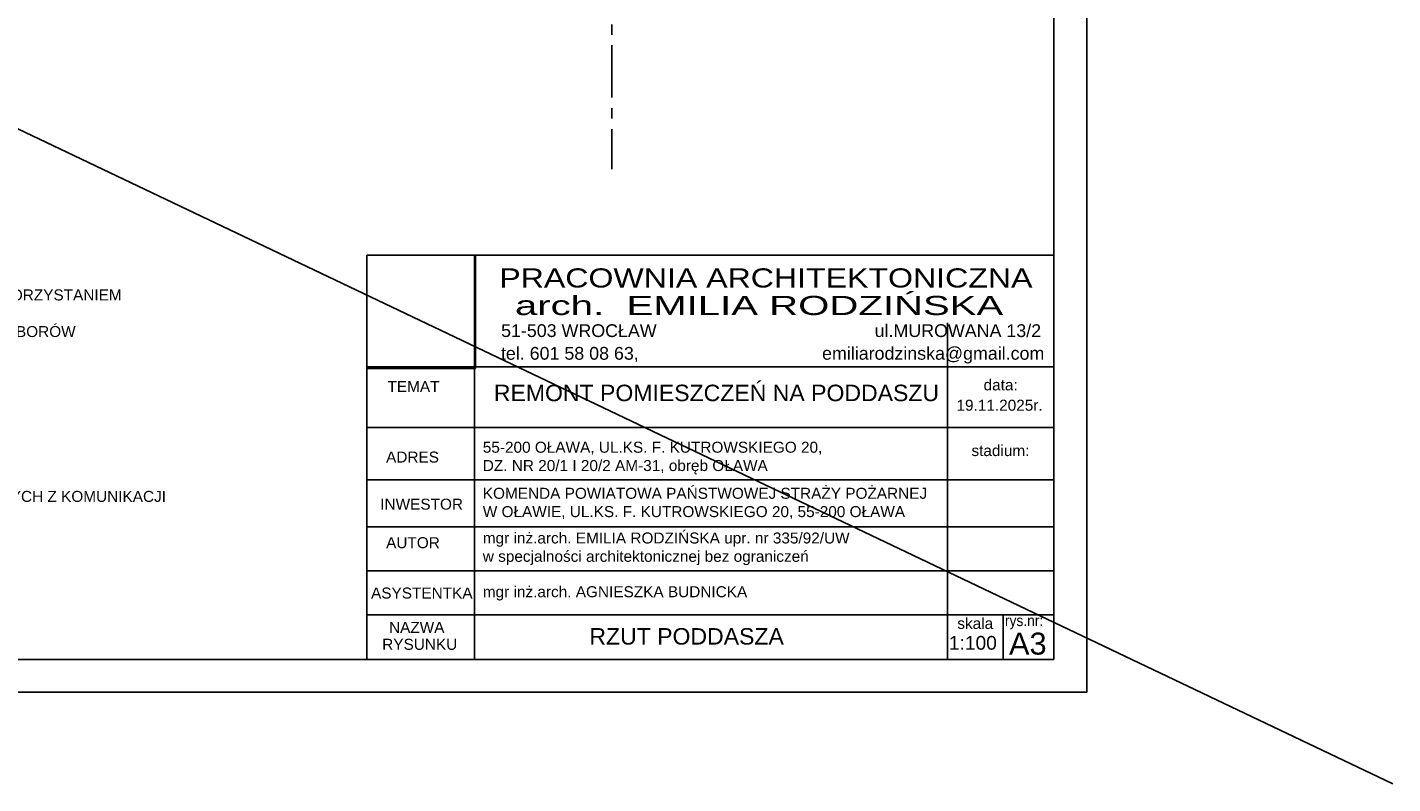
# Model space of a CAD drawing. Header units: millimetres. Extents: x 215282 to 249074, y 9058 to 27069.
# Tile 46 of 51: x 233290 to 235775, y 22259 to 23636. Entities that reach past the tile are written whole.
import ezdxf

# ---------------------------------------------------------------- set-up
doc = ezdxf.new("R2010")
doc.units = ezdxf.units.MM
doc.linetypes.add('CENTER', pattern=[50.8, 31.75, -6.35, 6.35, -6.35])
for name, color, linetype in [('01-HM_podstawowa', 8, 'Continuous'), ('12-HM_nadproza', 5, 'CENTER'), ('A_OPIS', 7, 'Continuous')]:
    doc.layers.add(name, color=color, linetype=linetype)
doc.styles.add('ARIAL', font='arial.ttf')
picture_1 = doc.add_image_def('image1.jpg', size_in_pixel=(398, 416))

msp = doc.modelspace()

# ---------------------------------------------------------------- linework, layer by layer
at = {"layer": '01-HM_podstawowa', "ltscale": 3}
msp.add_line((228602.58, 25676.65), (235774.58, 22259.28), dxfattribs=at)
at = {"layer": '12-HM_nadproza', "ltscale": 3}
msp.add_line((234353.45, 25432.15), (234353.45, 23377.9), dxfattribs=at)
at = {"layer": 'A_OPIS'}
for p, q in [((235157.87, 22485.65), (235157.87, 23301.49)), ((235157.87, 23221.49), (233907.68, 23221.49)), ((233907.68, 23221.49), (233907.68, 22485.65)), ((234103.93, 23221.49), (234103.93, 22485.65)), ((235157.87, 22485.65), (235157.87, 23221.49)), ((234964.14, 23098.15), (234964.14, 22485.65)), ((235157.87, 23018.15), (233907.68, 23018.15)), ((234964.14, 22907.62), (233907.68, 22907.62)), ((235157.87, 22907.62), (234964.14, 22907.62)), ((235157.87, 22812.33), (233907.68, 22812.33)), ((235157.87, 22726.55), (233907.68, 22726.55)), ((235157.87, 22646.55), (233907.68, 22646.55)), ((235157.87, 22646.55), (233907.68, 22646.55)), ((235157.87, 22566.55), (233907.68, 22566.55)), ((235065.67, 22566.55), (235065.67, 22485.65)), ((235157.87, 22485.65), (233907.68, 22485.65)), ((235157.87, 22485.65), (233907.68, 22485.65)), ((235157.87, 22485.65), (233907.68, 22485.65)), ((235157.87, 22485.65), (233907.68, 22485.65))]:
    msp.add_line(p, q, dxfattribs=at)
for points in [[(229217.87, 22425.65), (235217.87, 22425.65), (235217.87, 25395.65), (229217.87, 25395.65)], [(229467.87, 22485.65), (235157.87, 22485.65), (235157.87, 25335.65), (229467.87, 25335.65)]]:
    msp.add_lwpolyline(points, close=True, dxfattribs=at)

# ---------------------------------------------------------------- texts
at = {"layer": 'A_OPIS', "style": 'ARIAL'}
for s, height, width, p in [('PRACOWNIA ARCHITEKTONICZNA', 34.848, 1.2, (234148.76, 23162.49)), ('arch.  EMILIA RODZIŃSKA', 34.848, 1.5, (234177.31, 23112.37)), ('data:', 20, 1, (235030.07, 22975.2)), ('19.11.2025r.', 20, 1, (234980.74, 22938.2)), ('stadium:', 20, 1, (235007.97, 22855.67)), ('skala', 20, 1, (234982.32, 22541.09)), ('rys.nr:', 20, 0.9, (235068.9, 22546.22))]:
    msp.add_text(s, height=height, dxfattribs=dict(at, width=width)).set_placement(p)
for s, height, p in [('51-503 WROCŁAW                                            ul.MUROWANA 13/2', 23.232, (234152.02, 23072.35)), ('tel. 601 58 08 63,                                     emiliarodzinska@gmail.com', 23.232, (234151.77, 23031.04)), ('TEMAT', 20, (233945.32, 22972.27)), ('ADRES', 20, (233942.78, 22843.86)), ('INWESTOR', 20, (233932.2, 22758.11)), ('AUTOR', 20, (233942.78, 22687.96)), ('ASYSTENTKA', 20, (233915.4, 22596.34)), ('NAZWA ', 20, (233948.07, 22533.84)), ('RYSUNKU', 20, (233935.73, 22503)), ('1:100', 25, (234966.87, 22503.23)), ('A3', 40, (235076.4, 22494.28))]:
    msp.add_text(s, height=height, dxfattribs=at).set_placement(p)
at = {"layer": 'A_OPIS', "attachment_point": 1, "style": 'ARIAL'}
for s, insert, char_height, width in [('OGÓLNY ZAKRES REMONTU:\\P\\P\\pxi-3,l3,t3;{\\fSymbol|b0|i0|c2|p18;·^I}DEMONTAŻ WSZYSTKICH SUFITÓW PODWIESZANYCH I OBUDÓW Z G-K KONSTRUKCJI DACHU\\P{\\fSymbol|b0|i0|c2|p18;·^I}NAPRAWA WIĘŹBY DACHOWEJ - ZGODNIE Z EKSPERTYZĄ\\P{\\fSymbol|b0|i0|c2|p18;·^I}DEMONTAŻ WSZYSTKICH URZĄDZEŃ, POSADZEK I OKŁADZIN W ISTNIEJĄCYCH SANITARIATACH\\P{\\fSymbol|b0|i0|c2|p18;·^I}ZMIANA FUNKCJONALNA W CZĘŚCI MIESZKALNEJ - WYKONANIE ANEKSÓW KUCHENNYCH Z WYKORZYSTANIEM ISTNIEJĄCYCH INSTALACJI WOD-KAN;\\P{\\fSymbol|b0|i0|c2|p18;·^I}REMONT ŁAZIENEK - SKUCIE POSADZEK, OKŁADZIN, NOWE INSTALACJE, MONTAŻ NOWYCH PRZYBORÓW SANITARNYCH, MONTAŻ GRZEJNIKÓW DRABINKOWYCH\\P{\\fSymbol|b0|i0|c2|p18;·^I}ZMIANA  FUNKCJI - W POKOJU SOCJALNYM - POM. REKREACJI Z SAUNĄ\\P{\\fSymbol|b0|i0|c2|p18;·^I}W SANITARIACIE DODATKOWO WYDZIELENIE MIEJSCA I MONTAŻ NATRYSKU\\P{\\fSymbol|b0|i0|c2|p18;·^I}DOSTOSOWANIE WLOTÓW DO KANAŁÓW WENTYYLACYJNYCH DO NOWYCH FUNKCJI\\P{\\fSymbol|b0|i0|c2|p18;·^I}WYMIANA CZĘŚCI POSADZEK\\P{\\fSymbol|b0|i0|c2|p18;·^I}MALOWANIE WSZYSTKICH POMIESZCZEŃ\\P{\\fSymbol|b0|i0|c2|p18;·^I}NOWA INSTALACJA OŚWIETLENIOWA\\P{\\fSymbol|b0|i0|c2|p18;·^I}INSTALACJA INTERNETOWA\\P{\\fSymbol|b0|i0|c2|p18;·^I}DEMONTAŻ ISTNIEJĄCYCH WYŁAZÓW I WYKONANIE NOWYCH WYŁAZÓW NA STRYCH - DOSTĘPNYCH Z KOMUNIKACJI', (231871.16, 23325.69), 20, 1689.027), ('REMONT POMIESZCZEŃ NA PODDASZU', (234138.86, 22985.59), 30, 913.5771), ('\\A1;\\P55-200 OŁAWA, UL.KS. F. KUTROWSKIEGO 20, \\PDZ. NR 20/1 I 20/2 AM-31, obręb OŁAWA', (234118.74, 22915.08), 20, 4016.6087), ('\\A1;KOMENDA POWIATOWA PAŃSTWOWEJ STRAŻY POŻARNEJ\\PW OŁAWIE, UL.KS. F. KUTROWSKIEGO 20, 55-200 OŁAWA', (234118.74, 22797.89), 20, 4016.6087), ('\\A1;mgr inż.arch. EMILIA RODZIŃSKA upr. nr 335/92/UW\\Pw specjalności architektonicznej bez ograniczeń ', (234118.74, 22716.52), 20, 4016.6087), ('\\A1;mgr inż.arch. AGNIESZKA BUDNICKA', (234118.74, 22618.71), 20, 4016.6087), (' RZUT PODDASZA', (234301.06, 22542.5), 30, 3492.2031)]:
    msp.add_mtext(s, dxfattribs=dict(at, insert=insert, char_height=char_height, width=width))

# ---------------------------------------------------------------- pictures from other files: only their frames are drawn
at = {"layer": 'A_OPIS', "ltscale": 3}
image = msp.add_image(picture_1, insert=(233907.68, 23014.97), size_in_units=(197.58, 206.52), dxfattribs=at)
image.dxf.flags = 7

doc.saveas('drawing.dxf')
